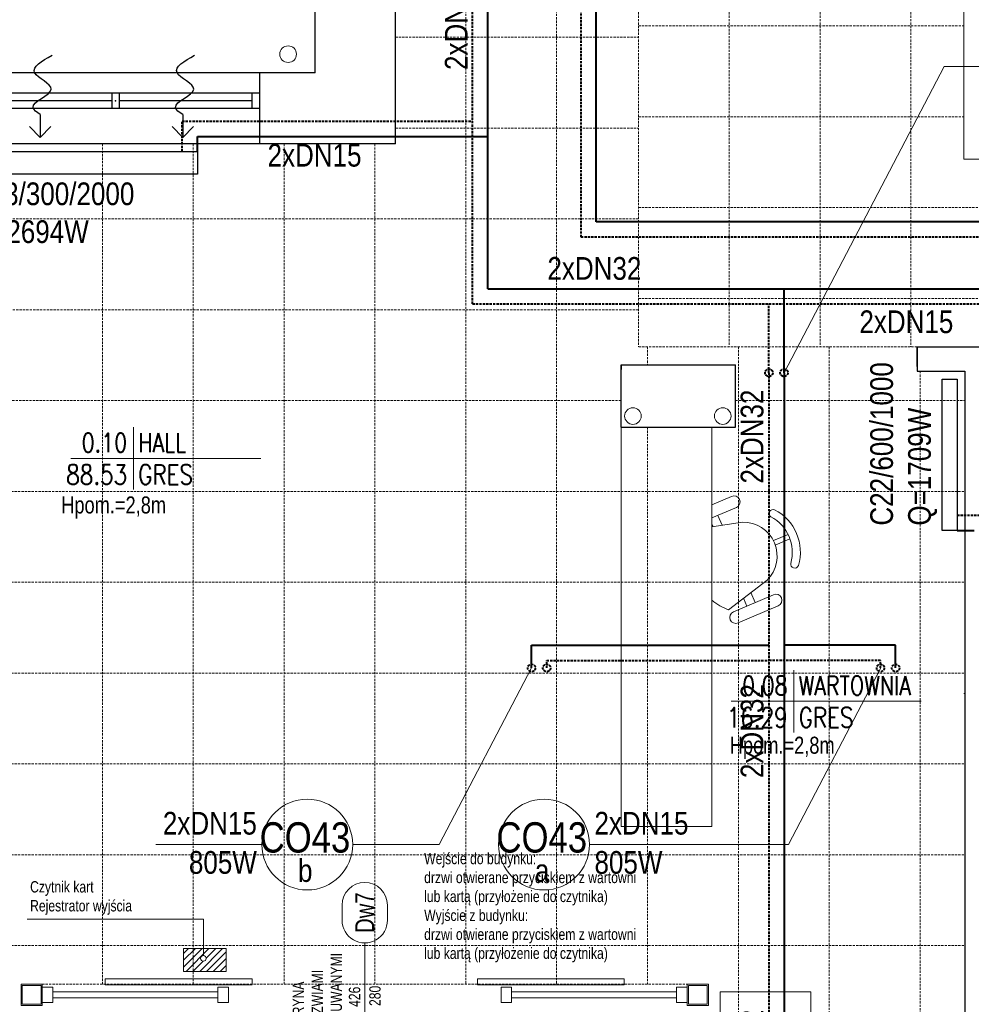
# Model space of a CAD drawing. Header units: millimetres. Extents: x -523 to 1404227, y -783705 to 1038705.
# Tile 83 of 256: x 367882 to 374167, y 120865 to 127368. Entities that reach past the tile are written whole.
import ezdxf
from ezdxf.enums import TextEntityAlignment as Align

# ---------------------------------------------------------------- set-up
doc = ezdxf.new("R2010")
doc.units = ezdxf.units.MM
doc.linetypes.add('DASHED', pattern=[0.75, 0.5, -0.25])
doc.linetypes.add('DASHEDX2', pattern=[1.5, 1, -0.5])
for name, color, linetype, lineweight in [('BA_drz', 7, 'Continuous', 18), ('BA_KS_ist.', 34, 'Continuous', 13), ('BA_met', 7, 'Continuous', 18), ('BA_sym', 7, 'Continuous', 18), ('BA_txc', 1, 'Continuous', 18), ('mm_CO_opisy', 5, 'Continuous', 9), ('mm_CO_rury', 84, 'Continuous', 40), ('mm_grzejniki', 30, 'Continuous', 30), ('mm_Wentylacja', 5, 'Continuous', 50), ('PG_PRZERYWANE_ŚREDNIE', 1, 'DASHEDX2', 18), ('PG_WYPOSAŻENIE', 1, 'Continuous', 18), ('PG_ŚCIANY_DZIAŁOWE', 3, 'Continuous', 18), ('Przekrojowa', 60, 'Continuous', 18)]:
    doc.layers.add(name, color=color, linetype=linetype, lineweight=lineweight)
doc.styles.add('BIKTC', font='bikromsw.shx', dxfattribs={"width": 0.8})
doc.styles.add('BIKTS', font='bikromsw.shx', dxfattribs={"width": 0.85})
doc.styles.add('ROMANS', font='romans', dxfattribs={"width": 0.7})
doc.styles.get("Standard").update_dxf_attribs({"font": 'arial.ttf'})

# ---------------------------------------------------------------- blocks, each defined once
blk = doc.blocks.new('A$C5416600d')
at = {"lineweight": 20}
for points in [[(0, 14), (14, 14), (14, 0), (0, 0)], [(0.8, 13.2), (13.2, 13.2), (13.2, 0.8), (0.8, 0.8)]]:
    blk.add_lwpolyline(points, close=True, dxfattribs=at)
blk = doc.blocks.new('bikmet')
blk.add_line((0, 1.65), (0, -1.65))
at = {"style": 'ROMANS', "width": 0.8}
blk.add_attdef('NRPOM', text='', height=1, dxfattribs=at).set_placement((-0.333, 0.333), align=Align.RIGHT)
blk.add_attdef('NWAPOM', (0.25, 0.333), '', height=1, dxfattribs=at)
blk.add_attdef('RAREA', text='', height=1.042, dxfattribs=at).set_placement((-0.333, -0.333), align=Align.TOP_RIGHT)
blk.add_attdef('PODLOGA', text='', height=1.042, dxfattribs=at).set_placement((0.25, -0.333), align=Align.TOP_LEFT)
blk = doc.blocks.new('symdrz')
blk.add_lwpolyline([(-10, -30, -1), (-10, 30), (10, 30, -1), (10, -30)], format="xyb", close=True)
at = {"style": 'BIKTS', "width": 0.8}
blk.add_attdef('SZERDRZ', text='', height=25, dxfattribs=at).set_placement((77.1, 8.8), align=Align.CENTER)
blk.add_attdef('SYMDRZ', text='', height=25, dxfattribs=at).set_placement((0, 0), align=Align.MIDDLE)
blk.add_attdef('WYSDRZ', text='', height=25, dxfattribs=at).set_placement((77.1, -9.5), align=Align.TOP_CENTER)
blk = doc.blocks.new('A$C6810ecfa')
at = {"layer": 'BA_KS_ist.', "color": 18, "linetype": 'Continuous', "lineweight": 20, "ltscale": 25}
for centre in [(-844.33, 813.29), (-616.6, 574.3), (-557.31, 574.3)]:
    blk.add_circle(centre, 5.5, dxfattribs=at)
blk = doc.blocks.new('podciecie')
at = {"layer": 'mm_Wentylacja', "color": 142, "lineweight": 30}
for p, q in [((23288, -37575.5), (23288, -37590.5)), ((23288, -37590.5), (23280.93, -37583.43)), ((23288, -37590.5), (23295.07, -37583.43))]:
    blk.add_line(p, q, dxfattribs=at)
blk.add_spline([(23288, -37575.5), (23283.25, -37570.75), (23295.25, -37558.75), (23284.25, -37547.75), (23295.75, -37536.25)], degree=3, dxfattribs=at)

msp = doc.modelspace()

# ---------------------------------------------------------------- hatches: boundary and pattern name
at = {"layer": 'PG_WYPOSAŻENIE'}
h = msp.add_hatch(dxfattribs=at)
h.set_pattern_fill('ANSI31', color=251, scale=10)
h.set_pattern_definition([(45, (-153114.787, 465715.58), (-22.4506403, 22.4506403), [])])
h.paths.add_polyline_path([(369095.57, 121233.47), (369095.57, 121186.92, -0.4142136), (369114.12, 121168.38, -1), (369077.03, 121168.38, -0.4142136), (369095.57, 121186.92), (369095.57, 121233.47), (369028.69, 121233.47), (369028.69, 121082.4), (369245.82, 121082.4), (369245.82, 121233.47)])
h.paths.add_polyline_path([(369028.69, 121233.47), (368965.09, 121233.47), (368965.09, 121082.4), (369028.69, 121082.4)])

# ---------------------------------------------------------------- linework, layer by layer
for p, q in [((369833.69, 127017.39), (369833.69, 128390.72)), ((370363.69, 126547.39), (370363.69, 128390.72)), ((369833.69, 127017.39), (362493.69, 127017.39)), ((369468.69, 126547.39), (369468.69, 127017.39)), ((369468.69, 126882.39), (366578.69, 126882.39)), ((368490.36, 126882.39), (368490.36, 126782.39)), ((368540.36, 126882.39), (368540.36, 126782.39)), ((369418.69, 126782.39), (369418.69, 126882.39)), ((368490.36, 126832.39), (367597.03, 126832.39)), ((368490.36, 126832.39), (367597.03, 126832.39)), ((369418.69, 126832.39), (368540.36, 126832.39)), ((369468.69, 126782.39), (366578.69, 126782.39)), ((370363.69, 126547.39), (362903.69, 126547.39)), ((373808.69, 125207.39), (374308.69, 125207.39)), ((373808.69, 125077.4), (373808.69, 125207.39)), ((373808.69, 125207.39), (373808.69, 125047.39)), ((371853.69, 124677.39), (371853.69, 125087.39)), ((371853.69, 125087.39), (372608.69, 125087.39)), ((371853.69, 125087.39), (371853.69, 125057.39)), ((372608.69, 124677.39), (372608.69, 125087.39)), ((373808.69, 125047.39), (374123.69, 125047.39)), ((374123.69, 125047.39), (374123.69, 120662.39)), ((371853.69, 124677.39), (372608.69, 124677.39))]:
    msp.add_line(p, q)
at = {"lineweight": 20}
for p, q in [((374118.69, 122917.39), (374123.69, 122917.39)), ((368447.33, 121032.73), (369417.33, 121032.73)), ((368447.33, 120992.73), (368447.33, 121032.73)), ((369417.33, 120992.73), (369417.33, 121032.73)), ((371875.05, 121032.73), (370905.05, 121032.73)), ((370905.05, 120992.73), (370905.05, 121032.73)), ((371875.05, 120992.73), (371875.05, 121032.73)), ((368031.19, 120977.39), (368101.19, 120977.39)), ((368031.19, 120977.39), (368101.19, 120977.39)), ((368101.19, 120977.39), (368101.19, 120877.39)), ((368447.33, 120992.73), (369417.33, 120992.73)), ((369191.19, 120977.39), (369261.19, 120977.39)), ((369191.19, 120977.39), (369191.19, 120877.39)), ((369261.19, 120977.39), (369261.19, 120877.39)), ((371875.05, 120992.73), (370905.05, 120992.73)), ((371061.19, 120977.39), (371131.19, 120977.39)), ((371061.19, 120977.39), (371061.19, 120877.39)), ((371131.19, 120977.39), (371131.19, 120877.39)), ((372221.19, 120977.39), (372291.19, 120977.39)), ((372221.19, 120977.39), (372221.19, 120877.39)), ((372291.19, 120977.39), (372291.19, 120877.39)), ((368101.19, 120947.39), (369191.19, 120947.39)), ((368101.19, 120907.39), (369191.19, 120907.39)), ((371131.19, 120947.39), (372221.19, 120947.39)), ((371131.19, 120907.39), (372221.19, 120907.39)), ((368031.19, 120877.39), (368101.19, 120877.39)), ((369191.19, 120877.39), (369261.19, 120877.39)), ((371061.19, 120877.39), (371131.19, 120877.39)), ((372221.19, 120877.39), (372291.19, 120877.39))]:
    msp.add_line(p, q, dxfattribs=at)
msp.add_point((368515.36, 126832.39))
msp.add_point((368515.36, 126832.39))
msp.add_point((368515.36, 126832.39))
at = {"layer": 'BA_drz', "color": 18}
msp.add_line((370161.19, 120760.85), (370161.19, 121270.1), dxfattribs=at)
at = {"layer": 'BA_met', "color": 18}
for p, q in [((368219.47, 124470.36), (369474.7, 124470.36)), ((372581.37, 122866.03), (373836.6, 122866.03))]:
    msp.add_line(p, q, dxfattribs=at)
at = {"layer": 'mm_CO_opisy'}
for p, q in [((373988.89, 127058.97), (372930.54, 125036.06)), ((374768.87, 127058.97), (373988.89, 127058.97)), ((370652.72, 121920.16), (371262.86, 123086.36)), ((372960.1, 121920.16), (373570.24, 123086.36)), ((369481.6, 121920.16), (368781.6, 121920.16)), ((370081.6, 121920.16), (370652.72, 121920.16)), ((371645.65, 121920.16), (372345.65, 121920.16)), ((371897.1, 121920.16), (372960.1, 121920.16))]:
    msp.add_line(p, q, dxfattribs=at)
for centre in [(369781.6, 121920.16), (371345.65, 121920.16)]:
    msp.add_circle(centre, 300, dxfattribs=at)
at = {"layer": 'mm_CO_rury', "linetype": 'DASHED', "ltscale": 30}
for p, q in [((370873.35, 125491.16), (370873.35, 148294.57)), ((368955.84, 126497.99), (368955.84, 126697.39)), ((368955.84, 126697.39), (370873.35, 126697.39)), ((370873.35, 125491.16), (380109.96, 125491.16)), ((372830.54, 125036.06), (372830.54, 125491.16)), ((372830.54, 125036.06), (372830.54, 118655.72)), ((374073.69, 124094.8), (374285.77, 124094.8)), ((371362.86, 123086.36), (371362.86, 123136.36)), ((371362.86, 123136.36), (372830.54, 123136.36)), ((373567.26, 123136.36), (372830.54, 123136.36)), ((373567.26, 123086.36), (373567.26, 123136.36))]:
    msp.add_line(p, q, dxfattribs=at)
at = {"layer": 'mm_CO_rury'}
for p, q in [((370973.35, 125591.16), (370973.35, 148217.25)), ((369055.84, 126497.99), (369055.84, 126597.39)), ((369055.84, 126597.39), (370973.35, 126597.39)), ((370973.35, 125591.16), (380009.96, 125591.16)), ((372930.54, 125036.06), (372930.54, 125591.16)), ((372930.54, 125036.06), (372930.54, 118755.72)), ((374073.69, 123994.8), (374185.77, 123994.8)), ((371262.86, 123086.36), (371262.86, 123236.36)), ((371262.86, 123236.36), (372830.54, 123236.36)), ((373667.26, 123236.36), (372930.54, 123236.36)), ((373667.26, 123086.36), (373667.26, 123236.36))]:
    msp.add_line(p, q, dxfattribs=at)
at = {"layer": 'mm_CO_rury', "color": 215}
for p, q in [((371690.34, 126032.37), (371690.34, 148251.3)), ((380592.41, 126032.37), (371690.34, 126032.37))]:
    msp.add_line(p, q, dxfattribs=at)
at = {"layer": 'mm_CO_rury', "color": 215, "linetype": 'DASHED', "ltscale": 30}
for p, q in [((371590.34, 125932.37), (371590.34, 148124.72)), ((380716.93, 125932.37), (371590.34, 125932.37))]:
    msp.add_line(p, q, dxfattribs=at)
at = {"layer": 'mm_CO_rury', "linetype": 'DASHED', "ltscale": 30}
for centre in [(372830.54, 125036.06), (372830.54, 125036.06), (372930.54, 125036.06), (372930.54, 125036.06), (371262.86, 123086.36), (371362.86, 123086.36), (373567.26, 123086.36), (373567.26, 123086.36), (373667.26, 123086.36), (373667.26, 123086.36)]:
    msp.add_circle(centre, 25, dxfattribs=at)
at = {"layer": 'mm_grzejniki', "lineweight": 30}
for points in [[(367055.84, 126497.99), (369055.84, 126497.99), (369055.84, 126347.99), (367055.84, 126347.99)], [(373973.69, 123994.8), (373973.69, 124994.8), (374073.69, 124994.8), (374073.69, 123994.8)]]:
    msp.add_lwpolyline(points, close=True, dxfattribs=at)
at = {"layer": 'PG_PRZERYWANE_ŚREDNIE', "color": 251, "lineweight": 15, "ltscale": 15}
for p, q in [((370828.69, 147297.39), (370828.69, 120997.39)), ((371428.69, 147297.39), (371428.69, 120997.39)), ((370363.69, 127252.39), (371968.69, 127252.39)), ((370363.69, 126652.39), (371968.69, 126652.39)), ((368428.69, 126547.39), (368428.69, 120997.39)), ((369028.69, 126547.39), (369028.69, 120997.39)), ((369628.69, 126547.39), (369628.69, 120997.39)), ((370228.69, 126547.39), (370228.69, 120997.39)), ((360478.69, 126052.39), (371968.69, 126052.39)), ((360478.69, 125452.39), (371968.69, 125452.39)), ((372028.69, 125207.39), (372028.69, 125087.39)), ((372628.69, 125207.39), (372628.69, 118827.39)), ((373228.69, 125207.39), (373228.69, 118827.39)), ((373828.69, 125047.39), (373828.69, 118827.39)), ((366618.69, 124852.39), (371853.69, 124852.39)), ((372608.69, 124852.39), (374123.69, 124852.39)), ((372028.69, 124677.39), (372028.69, 120997.39)), ((362358.69, 124252.39), (374123.69, 124252.39)), ((362358.69, 123652.39), (374123.69, 123652.39)), ((362358.69, 123052.39), (374123.69, 123052.39)), ((362358.69, 122452.39), (374123.69, 122452.39)), ((362358.69, 121852.39), (374123.69, 121852.39)), ((362358.69, 121252.39), (374123.69, 121252.39)), ((368031.19, 120997.39), (372291.19, 120997.39))]:
    msp.add_line(p, q, dxfattribs=at)
at = {"layer": 'PG_PRZERYWANE_ŚREDNIE', "color": 9, "lineweight": 15, "ltscale": 15}
for p, q in [((371968.69, 128677.39), (371968.69, 125207.39)), ((372568.69, 128677.39), (372568.69, 125207.39)), ((373168.69, 128677.39), (373168.69, 125207.39)), ((373768.69, 128677.39), (373768.69, 125207.39)), ((371968.69, 127327.39), (374118.69, 127327.39)), ((371968.69, 126727.39), (374118.69, 126727.39)), ((371968.69, 126127.39), (380228.69, 126127.39)), ((371968.69, 125527.39), (380228.69, 125527.39)), ((373808.69, 125207.39), (371968.69, 125207.39))]:
    msp.add_line(p, q, dxfattribs=at)
at = {"layer": 'PG_WYPOSAŻENIE', "color": 251}
for p, q in [((371853.69, 124677.39), (371853.69, 122038.15)), ((372453.69, 124677.39), (372453.69, 122038.15)), ((372453.69, 124164.18), (372584.23, 124219.74)), ((372615.59, 124146.06), (372453.69, 124077.14)), ((372522.11, 124028.65), (372494.14, 124094.36)), ((372453.69, 124018.19), (372655.19, 124049)), ((372453.69, 124037.65), (372461.47, 124019.38)), ((372957.14, 123968.39), (372860.22, 123927.13)), ((372969.44, 123939.5), (372872.51, 123898.24)), ((372818.23, 123665.98), (372563.16, 123470.81)), ((372860.74, 123570.16), (372595.74, 123457.35)), ((372711.32, 123584.17), (372739.29, 123518.46)), ((372627.1, 123383.67), (372892.11, 123496.48)), ((372684.61, 123495.18), (372662.6, 123546.89)), ((372453.69, 122038.15), (371853.69, 122038.15)), ((367932.76, 121428.11), (369095.57, 121428.11)), ((369095.57, 121428.11), (369095.57, 121186.92)), ((368965.09, 121233.47), (368965.09, 121082.4)), ((369245.82, 121233.47), (368965.09, 121233.47)), ((369245.82, 121082.4), (369245.82, 121233.47)), ((368965.09, 121082.4), (369245.82, 121082.4)), ((372507.75, 120947.39), (372507.75, 118938.15)), ((372507.75, 120947.39), (373107.75, 120947.39)), ((373107.75, 120947.39), (373107.75, 118938.15))]:
    msp.add_line(p, q, dxfattribs=at)
msp.add_lwpolyline([(368965.09, 121233.47), (369245.82, 121233.47), (369245.82, 121082.4), (368965.09, 121082.4)], close=True, dxfattribs=at)
msp.add_circle((369095.57, 121168.38), 18.55, dxfattribs=at)
for centre, radius, start, end in [((372599.91, 124182.9), 40.04, 293.058443, 113.058443), ((372858.94, 124106.62), 26.77, 69.407611, 234.94028), ((372719.84, 123850.31), 265.05, 343.942941, 62.173945), ((372719.84, 123850.31), 318.16, 343.942941, 62.173945), ((372660.91, 123825.22), 223.85, 314.654019, 91.462867), ((373001, 123772.89), 26.77, 171.176606, 336.709276), ((372876.42, 123533.32), 40.04, 293.058443, 113.058443), ((372703.6, 123843.4), 398.18, 231.124455, 249.346876), ((372611.42, 123420.51), 40.04, 113.058443, 293.058443)]:
    msp.add_arc(centre, radius, start, end, dxfattribs=at)
at = {"layer": 'PG_ŚCIANY_DZIAŁOWE', "color": 18}
for p, q in [((374118.69, 128279.86), (374118.69, 126447.39)), ((374118.69, 126447.39), (376968.69, 126447.39))]:
    msp.add_line(p, q, dxfattribs=at)

# ---------------------------------------------------------------- block references
at = {"lineweight": 20, "xscale": 10, "yscale": 10, "zscale": 10}
for p in [(367891.19, 120857.39), (372291.19, 120857.39)]:
    msp.add_blockref('A$C5416600d', p, dxfattribs=at)
at = {"layer": 'BA_met', "color": 18, "xscale": 125, "yscale": 125, "zscale": 125}
for p, values in [((368633.65, 124470.36), {'NRPOM': '0.10', 'NWAPOM': 'HALL', 'RAREA': '88.53', 'PODLOGA': 'GRES'}), ((372995.55, 122866.03), {'NRPOM': '0.08', 'NWAPOM': 'WARTOWNIA', 'RAREA': '16.29', 'PODLOGA': 'GRES'})]:
    msp.add_blockref('bikmet', p, dxfattribs=at).add_auto_attribs(values)
at = {"layer": 'BA_sym', "color": 18}
ref = msp.add_blockref('symdrz', (370161.19, 121470.1), dxfattribs=dict(at, xscale=5.000000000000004, yscale=5.000000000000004, zscale=5.000000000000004, rotation=90.00000236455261))
ref.add_attrib('Symdrz', 'Dw7', dxfattribs={"height": 125, "rotation": 90.000002, "style": 'BIKTS', "width": 0.8}).set_placement((370161.19, 121470.1), align=Align.MIDDLE_CENTER)
ref.add_attrib('Szerdrz', '426', dxfattribs={"layer": 'BA_txc', "height": 75, "rotation": 90.000002, "style": 'BIKTS', "width": 0.8}).set_placement((370093.69, 120914.55), align=Align.MIDDLE_CENTER)
ref.add_attrib('Wysdrz', '280', dxfattribs={"layer": 'BA_txc', "height": 75, "rotation": 90.000002, "style": 'BIKTS', "width": 0.8}).set_placement((370228.69, 120920.63), align=Align.MIDDLE_CENTER)
at = {"layer": 'mm_Wentylacja', "color": 2, "lineweight": 30, "xscale": 10, "yscale": 10, "zscale": 10}
for p in [(135138.36, 502495.9), (136079.01, 502495.9)]:
    msp.add_blockref('podciecie', p, dxfattribs=at)
at = {"layer": 'Przekrojowa', "xscale": 10, "yscale": 10, "zscale": 10}
msp.add_blockref('A$C6810ecfa', (378098.69, 119007.39), dxfattribs=at)

# ---------------------------------------------------------------- texts
at = {"layer": 'mm_CO_opisy', "char_height": 150, "attachment_point": 1, "rotation": 90}
for s, width, gutter_width, heights, insert in [('{\\fArial Narrow|b0|i0|c238|p34;2xDN40}', 396.329, 10, [210.66], (370690.34, 127035.66)), ('{\\fArial Narrow|b0|i0|c238|p34;C22/600/1000\\PQ=1709W}', 1362.1826, 0, [731.29], (373499.79, 124026.54)), ('{\\fArial Narrow|b0|i0|c238|p34;2xDN32}', 396.329, 10, [210.66], (372644.06, 124304.28)), ('{\\fArial Narrow|b0|i0|c238|p34;2xDN32}', 396.329, 10, [210.66], (372644.06, 122359.13)), ('{\\fArial Narrow|b0|i0|c238|p34;2xDN32}', 396.329, 10, [210.66], (372644.06, 120208.48))]:
    msp.add_mtext_dynamic_manual_height_columns(s, width=width, gutter_width=gutter_width, heights=heights, dxfattribs=dict(at, insert=insert))
at = {"layer": 'mm_CO_opisy'}
for s, width, gutter_width, heights, insert, char_height, attachment_point in [('{\\fArial Narrow|b0|i0|c238|p34;2xDN15}', 396.329, 10, [210.66], (369519.42, 126547.68), 150, 1), ('{\\fArial Narrow|b0|i0|c238|p34;C33/300/2000\\PQ=2694W}', 1362.1826, 0, [731.29], (367560.19, 126292.94), 150, 1), ('{\\fArial Narrow|b0|i0|c238|p34;2xDN32}', 396.329, 10, [210.66], (371367.48, 125800.22), 150, 1), ('{\\fArial Narrow|b0|i0|c238|p34;2xDN15}', 396.329, 10, [210.66], (373427.89, 125447.73), 150, 1), ('{\\fArial Narrow|b0|i0|c238|p34;2xDN15}', 396.329, 10, [210.66], (369448.73, 122135.83), 150, 3), ('{\\fArial Narrow|b0|i0|c238|p34;2xDN15}', 396.329, 10, [210.66], (371678.51, 122135.83), 150, 1), ('{\\fArial Narrow|b0|i0|c238|p34;CO43}', 321.1213, 10, [0], (370065.64, 121864.32), 200, 9), ('{\\fArial Narrow|b0|i0|c238|p34;CO43}', 321.1213, 10, [0], (371629.69, 121864.32), 200, 9), ('{\\fArial Narrow|b0|i0|c238|p34;805W}', 396.329, 10, [210.66], (369448.73, 121877.03), 150, 3), ('{\\fArial Narrow|b0|i0|c238|p34;805W}', 396.329, 10, [210.66], (371678.51, 121877.03), 150, 1), ('{\\fArial Narrow|b0|i0|c238|p34;b}', 396.329, 10, [210.66], (369816.15, 121671.02), 150, 9), ('{\\fArial Narrow|b0|i0|c238|p34;a}', 396.329, 10, [210.66], (371380.2, 121671.02), 150, 9)]:
    msp.add_mtext_dynamic_manual_height_columns(s, width=width, gutter_width=gutter_width, heights=heights, dxfattribs=dict(at, insert=insert, char_height=char_height, attachment_point=attachment_point))
at = {"layer": 'PG_WYPOSAŻENIE', "color": 18, "attachment_point": 1, "style": 'BIKTC'}
for s, width, gutter_width, insert, char_height, rotation in [('Hpom.=2,8m', 9760.1929, 750, (368156.66, 124219.18), 112.5, 360), ('Hpom.=2,8m', 9760.1929, 750, (372572.11, 122632.28), 112.5, 360), ('Wejście do budynku:\\Pdrzwi otwierane przyciskiem z wartowni\\Plub kartą (przyłożenie do czytnika)\\PWyjście z budynku: \\Pdrzwi otwierane przyciskiem z wartowni\\Plub kartą (przyłożenie do czytnika)', 6506.7953, 500, (370553.72, 121865.19), 75, 360), ('Czytnik kart\\PRejestrator wyjścia', 6506.7953, 500, (367951.24, 121678.39), 75, 360), ('{\\W2.48907; }WITRYNA\\P{\\W1.436438; }Z DRZWIAMI\\P{\\W0.636438; }ROZSUWANYMI', 706.3738, 500, (369685.26, 120575.56), 75, 90)]:
    msp.add_mtext_dynamic_manual_height_columns(s, width=width, gutter_width=gutter_width, heights=[0], dxfattribs=dict(at, insert=insert, char_height=char_height, rotation=rotation))

doc.saveas('drawing.dxf')
